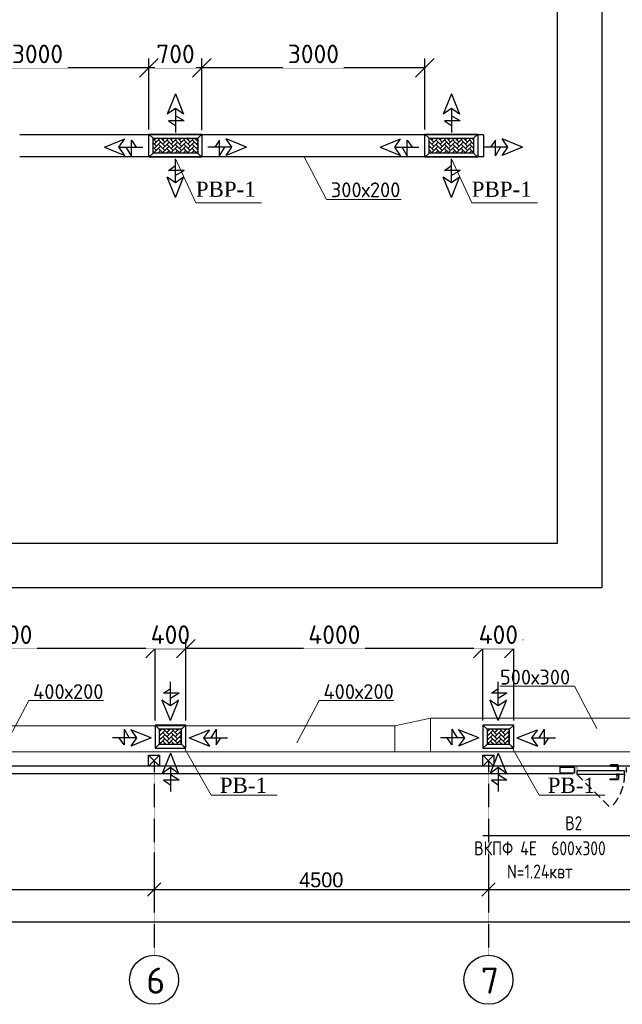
# Model space of a CAD drawing. Extents: x 4114239 to 5838486, y 780458 to 1383318.
# Tile 201 of 231: x 4554106 to 4562215, y 1274115 to 1287365. Entities that reach past the tile are written whole.
import ezdxf
from ezdxf import colors
from ezdxf.entities.mleader import LeaderData, LeaderLine
from ezdxf.math import Vec2, Vec3

# ---------------------------------------------------------------- set-up
doc = ezdxf.new("R2010")
doc.units = 0
doc.header["$MEASUREMENT"] = 0
doc.linetypes.add('Beruniy Xref$0$DASHED', pattern=[19.05, 12.7, -6.35])
doc.linetypes.add('DASHED', pattern=[0.75, 0.5, -0.25])
for name, color, linetype, lineweight in [('-N1-B1-', 5, 'Continuous', 50), ('.', 7, 'Continuous', 15), ('_0', 7, 'Continuous', 15)]:
    doc.layers.add(name, color=color, linetype=linetype, lineweight=lineweight)
doc.layers.add('PDF_Text', color=7, linetype='Continuous', true_color=0x002eb8)
doc.styles.add('ISO Proportional', font='isocpeur.ttf')
doc.styles.add('ISOCPEUR_1.00', font='isocpeui.ttf')
doc.styles.add('PDF ISOCPEUR', font='isocpeur.ttf')
doc.styles.add('Text style', font='isocpeur.ttf', dxfattribs={"height": 250})
doc.styles.add('ГОСТ 2.304', font='txt')
doc.dimstyles.new('Dim Style', dxfattribs={"dimtxt": 250, "dimasz": 250, "dimexe": 125, "dimexo": 62.5, "dimgap": 62.5, "dimtad": 1, "dimdec": 0, "dimtxsty": 'Text style', "dimblk": 'OBLIQUE', "dimcen": 250, "dimclrd": 256, "dimclre": 256, "dimclrt": 256, "dimadec": 0, "dimazin": 0, "dimtfac": 1, "dimtdec": 0, "dimtmove": 0, "dimatfit": 3, "dimldrblk": 'OBLIQUE', "dimfxl": 1, "dimlwd": -1, "dimlwe": -1, "dimarcsym": 0})
doc.dimstyles.new('ISO-25$0', dxfattribs={"dimtxt": 200, "dimasz": 180, "dimexe": 200, "dimexo": 300, "dimgap": 30, "dimtad": 1, "dimdec": 0, "dimdsep": 46, "dimtxsty": 'Standard', "dimblk": 'OBLIQUE', "dimcen": 2, "dimdle": 150, "dimclrd": 256, "dimclre": 256, "dimclrt": 256, "dimadec": 0, "dimazin": 0, "dimtfac": 1, "dimtdec": 0, "dimtmove": 1, "dimatfit": 3, "dimldrblk": 'OBLIQUE', "dimfxl": 500, "dimfxlon": 1, "dimarcsym": 0})

# ---------------------------------------------------------------- blocks, each defined once
blk = doc.blocks.new('_None')
blk = doc.blocks.new('fffffffffffffffffffffffffffddddddddfz')
at = {"color": 0}
blk.add_lwpolyline([(3133299, 2648112), (3133449, 2648112), (3133449, 2647962), (3133299, 2647962)], close=True, dxfattribs=at)
for points in [[(3133449, 2648112), (3133299, 2647962)], [(3133449, 2647962), (3133299, 2648112)]]:
    blk.add_lwpolyline(points, dxfattribs=at)
blk = doc.blocks.new('_Oblique')
at = {"color": 0, "linetype": 'ByBlock', "lineweight": -2}
blk.add_line((-0.5, -0.5), (0.5, 0.5), dxfattribs=at)
blk = doc.blocks.new('*D2192')
at = {"color": 218, "lineweight": -2, "true_color": 0x4d004d, "transparency": 16777216}
for p, q in [((4551414, 1276130), (4551414, 1275458)), ((4555914, 1276158), (4555914, 1275458)), ((4551264, 1275658), (4556064, 1275658))]:
    blk.add_line(p, q, dxfattribs=at)
at = {"layer": 'Defpoints', "color": 0, "transparency": 16777216}
for p in [(4551414, 1276430), (4555914, 1276485), (4555914, 1275658)]:
    blk.add_point(p, dxfattribs=at)
at = {"color": 218, "lineweight": -2, "true_color": 0x4d004d, "transparency": 16777216, "xscale": 180, "yscale": 180, "zscale": 180, "rotation": 180}
blk.add_blockref('_Oblique', (4551414, 1275658), dxfattribs=at)
at = {"color": 218, "lineweight": -2, "true_color": 0x4d004d, "transparency": 16777216, "xscale": 180, "yscale": 180, "zscale": 180}
blk.add_blockref('_Oblique', (4555914, 1275658), dxfattribs=at)
at = {"color": 218, "true_color": 0x4d004d, "transparency": 16777216, "insert": (4553664, 1275788), "char_height": 200, "attachment_point": 5}
blk.add_mtext('4500', dxfattribs=at)
blk = doc.blocks.new('*D2193')
at = {"color": 218, "lineweight": -2, "true_color": 0x4d004d, "transparency": 16777216}
for p, q in [((4555914, 1276158), (4555914, 1275458)), ((4560414, 1276116), (4560414, 1275458)), ((4555764, 1275658), (4560564, 1275658))]:
    blk.add_line(p, q, dxfattribs=at)
at = {"layer": 'Defpoints', "color": 0, "transparency": 16777216}
for p in [(4555914, 1276485), (4560414, 1276416), (4560414, 1275658)]:
    blk.add_point(p, dxfattribs=at)
at = {"color": 218, "lineweight": -2, "true_color": 0x4d004d, "transparency": 16777216, "xscale": 180, "yscale": 180, "zscale": 180, "rotation": 180}
blk.add_blockref('_Oblique', (4555914, 1275658), dxfattribs=at)
at = {"color": 218, "lineweight": -2, "true_color": 0x4d004d, "transparency": 16777216, "xscale": 180, "yscale": 180, "zscale": 180}
blk.add_blockref('_Oblique', (4560414, 1275658), dxfattribs=at)
at = {"color": 218, "true_color": 0x4d004d, "transparency": 16777216, "insert": (4558164, 1275788), "char_height": 200, "attachment_point": 5}
blk.add_mtext('4500', dxfattribs=at)
blk = doc.blocks.new('*D2194')
at = {"color": 218, "lineweight": -2, "true_color": 0x4d004d, "transparency": 16777216}
for p, q in [((4560414, 1276116), (4560414, 1275458)), ((4564914, 1276061), (4564914, 1275458)), ((4560264, 1275658), (4565064, 1275658))]:
    blk.add_line(p, q, dxfattribs=at)
at = {"layer": 'Defpoints', "color": 0, "transparency": 16777216}
for p in [(4560414, 1276416), (4564914, 1276361), (4564914, 1275658)]:
    blk.add_point(p, dxfattribs=at)
at = {"color": 218, "lineweight": -2, "true_color": 0x4d004d, "transparency": 16777216, "xscale": 180, "yscale": 180, "zscale": 180, "rotation": 180}
blk.add_blockref('_Oblique', (4560414, 1275658), dxfattribs=at)
at = {"color": 218, "lineweight": -2, "true_color": 0x4d004d, "transparency": 16777216, "xscale": 180, "yscale": 180, "zscale": 180}
blk.add_blockref('_Oblique', (4564914, 1275658), dxfattribs=at)
at = {"color": 218, "true_color": 0x4d004d, "transparency": 16777216, "insert": (4562664, 1275788), "char_height": 200, "attachment_point": 5}
blk.add_mtext('4500', dxfattribs=at)
blk = doc.blocks.new('*D2150')
at = {"color": 218, "lineweight": -2, "true_color": 0x4d004d, "transparency": 16777216}
for p, q in [((4569564, 1275220), (4533264, 1275220)), ((4533414, 1275220), (4533414, 1275020)), ((4569414, 1275220), (4569414, 1275020))]:
    blk.add_line(p, q, dxfattribs=at)
at = {"layer": 'Defpoints', "color": 0, "transparency": 16777216}
for p in [(4533414, 1275458), (4569414, 1275458), (4533414, 1275220)]:
    blk.add_point(p, dxfattribs=at)
at = {"color": 218, "lineweight": -2, "true_color": 0x4d004d, "transparency": 16777216, "xscale": 180, "yscale": 180, "zscale": 180, "rotation": 180}
blk.add_blockref('_Oblique', (4533414, 1275220), dxfattribs=at)
at = {"color": 218, "lineweight": -2, "true_color": 0x4d004d, "transparency": 16777216, "xscale": 180, "yscale": 180, "zscale": 180}
blk.add_blockref('_Oblique', (4569414, 1275220), dxfattribs=at)
at = {"color": 218, "true_color": 0x4d004d, "transparency": 16777216, "insert": (4551414, 1275350), "char_height": 200, "attachment_point": 5}
blk.add_mtext('36000', dxfattribs=at)
blk = doc.blocks.new('*U1885')
at = {"color": 0, "linetype": 'Beruniy Xref$0$DASHED'}
blk.add_line((100.5, 22.5), (152.1, 74.1), dxfattribs=at)
at = {"color": 0}
for p, q in [((163, 31.3), (152.5, 31.3)), ((97, 20), (97, 12)), ((152.5, 29.3), (162, 29.3)), ((161.5, 22.5), (161.5, 23.5)), ((161.5, 23.5), (165.5, 23.5)), ((165.5, 22.5), (161.5, 22.5)), ((161.5, 17), (161.5, 16)), ((161.5, 16), (165.5, 16)), ((162, 23.6), (162, 23.5)), ((162, 15.9), (162, 16)), ((162.5, 28.8), (162.5, 24.1)), ((164.5, 24.1), (162.5, 24.1)), ((162.5, 10.7), (162.5, 15.4)), ((164.5, 15.4), (162.5, 15.4)), ((164.5, 24.1), (164.5, 29.8)), ((164.5, 15.4), (164.5, 9.7)), ((165, 23.5), (165, 23.6)), ((165, 16), (165, 15.9)), ((165.5, 23.5), (165.5, 22.5)), ((165.5, 16), (165.5, 17)), ((177, 20), (177, 12)), ((152.5, 10.2), (162, 10.2)), ((163, 8.2), (152.5, 8.2))]:
    blk.add_line(p, q, dxfattribs=at)
at = {"color": 0, "const_width": 0.2}
for points in [[(94.5, 20), (94.5, 22.5), (99.5, 22.5), (99.5, 16), (101.5, 16), (101.5, 11.5)], [(179.5, 20), (179.5, 22.5), (174.5, 22.5), (174.5, 16), (172.5, 16), (172.5, 11.5)], [(100.5, 15), (100.5, 9.5), (94.5, 9.5), (94.5, 12)], [(173.5, 15), (173.5, 9.5), (179.5, 9.5), (179.5, 12)]]:
    blk.add_lwpolyline(points, dxfattribs=at)
at = {"color": 0}
blk.add_lwpolyline([(100.5, 17), (100.5, 22.5), (173.5, 22.5), (173.5, 17), (100.5, 17)], dxfattribs=at)
at = {"color": 0, "linetype": 'Beruniy Xref$0$DASHED'}
blk.add_arc((100.5, 22.5), 73, 0, 45, dxfattribs=at)
at = {"color": 0}
for centre, radius, start, end in [((152.5, 30.3), 1, 90, 270), ((163, 29.8), 1.5, 0, 90), ((162, 28.8), 0.5, 0, 90), ((162.5, 23.6), 0.5, 90, 180), ((162.5, 15.9), 0.5, 180, 270), ((164.5, 23.6), 0.5, 0, 90), ((164.5, 15.9), 0.5, 270, 0), ((152.5, 9.2), 1, 90, 270), ((162, 10.7), 0.5, 270, 0), ((163, 9.7), 1.5, 270, 0)]:
    blk.add_arc(centre, radius, start, end, dxfattribs=at)
blk = doc.blocks.new('пра')
at = {"color": 3, "lineweight": 30, "ltscale": 100}
for p, q in [((2783410, 628824), (2783684, 628934)), ((2783684, 628934), (2783606, 628824)), ((2783774, 628941), (2783704, 628824)), ((2783774, 628941), (2783774, 628731)), ((2783410, 628824), (2783684, 628714)), ((2783606, 628824), (2783929, 628824)), ((2783606, 628824), (2783684, 628714)), ((2783774, 628731), (2783838, 628824))]:
    blk.add_line(p, q, dxfattribs=at)
blk = doc.blocks.new('КААҚВ')
at = {"layer": '.', "true_color": 0x2776bb}
h = blk.add_hatch(dxfattribs=at)
h.set_pattern_fill('AR-HBONE', color=152, scale=10)
h.paths.add_polyline_path([(4758336, 1222587), (4758336, 1222387), (4758936, 1222387), (4758936, 1222587)])
at = {"color": 5}
for p, q in [((4758336, 1222587), (4758280, 1222643)), ((4758936, 1222587), (4758993, 1222643)), ((4758336, 1222387), (4758280, 1222330)), ((4758936, 1222387), (4758993, 1222330))]:
    blk.add_line(p, q, dxfattribs=at)
blk.add_lwpolyline([(4758280, 1222643), (4758993, 1222643), (4758993, 1222330), (4758280, 1222330)], close=True, dxfattribs=at)
blk.add_lwpolyline([(4758336, 1222587), (4758936, 1222587), (4758936, 1222387), (4758336, 1222387), (4758336, 1222587)], dxfattribs=at)
blk = doc.blocks.new('ЕНРЕН')
at = {"color": 6, "lineweight": 30, "ltscale": 100}
for p, q in [((4733785, 1229099), (4734059, 1229209)), ((4733785, 1229099), (4734059, 1228989)), ((4733981, 1229099), (4734059, 1229209)), ((4733981, 1229099), (4734304, 1229099)), ((4734059, 1228989), (4733981, 1229099)), ((4734149, 1228982), (4734079, 1229099)), ((4734149, 1228982), (4734149, 1229191)), ((4734149, 1229191), (4734213, 1229099))]:
    blk.add_line(p, q, dxfattribs=at)
blk = doc.blocks.new('НОРГООРГ')
at = {"color": 6, "lineweight": 30, "ltscale": 100}
for p, q in [((4733374, 1228862), (4733264, 1228588)), ((4733374, 1228862), (4733484, 1228588)), ((4733374, 1228666), (4733264, 1228588)), ((4733374, 1228666), (4733374, 1228343)), ((4733484, 1228588), (4733374, 1228666)), ((4733491, 1228498), (4733374, 1228568)), ((4733491, 1228498), (4733281, 1228498)), ((4733281, 1228498), (4733374, 1228433))]:
    blk.add_line(p, q, dxfattribs=at)
blk = doc.blocks.new('нргоопрол')
at = {"layer": '.', "true_color": 0xa953a0}
h = blk.add_hatch(dxfattribs=at)
h.set_pattern_fill('AR-HBONE', color=215, scale=10)
h.paths.add_polyline_path([(4733375, 1229182), (4733075, 1229182), (4733075, 1228982), (4733375, 1228982)])
at = {"color": 1}
for p, q in [((4733075, 1229182), (4733018, 1229238)), ((4733375, 1229182), (4733431, 1229238)), ((4733075, 1228982), (4733018, 1228925)), ((4733375, 1228982), (4733431, 1228925))]:
    blk.add_line(p, q, dxfattribs=at)
blk.add_lwpolyline([(4733018, 1229238), (4733431, 1229238), (4733431, 1228925), (4733018, 1228925)], close=True, dxfattribs=at)
blk.add_lwpolyline([(4733075, 1229182), (4733375, 1229182), (4733375, 1228982), (4733075, 1228982), (4733075, 1229182)], dxfattribs=at)
blk = doc.blocks.new('*D2170')
at = {"transparency": 16777216}
for p, q in [((4551928, 1277935), (4551928, 1279026)), ((4555927, 1277935), (4555927, 1279026)), ((4555927, 1278901), (4551928, 1278901))]:
    blk.add_line(p, q, dxfattribs=at)
at = {"layer": 'Defpoints', "color": 0, "transparency": 16777216}
for p in [(4551928, 1278901), (4551928, 1277873), (4555927, 1277873)]:
    blk.add_point(p, dxfattribs=at)
at = {"transparency": 16777216, "xscale": 250, "yscale": 250, "zscale": 250, "rotation": 180}
blk.add_blockref('_Oblique', (4551928, 1278901), dxfattribs=at)
at = {"transparency": 16777216, "xscale": 250, "yscale": 250, "zscale": 250}
blk.add_blockref('_Oblique', (4555927, 1278901), dxfattribs=at)
at = {"transparency": 16777216, "insert": (4553927, 1279089), "char_height": 250, "attachment_point": 5, "style": 'Text style', "bg_fill": 3, "box_fill_scale": 1.25, "bg_fill_color": 256, "bg_fill_true_color": 13158600, "bg_fill_transparency": 0}
blk.add_mtext('4000', dxfattribs=at)
blk = doc.blocks.new('*D2171')
at = {"transparency": 16777216}
for p, q in [((4555927, 1277935), (4555927, 1279026)), ((4556341, 1277935), (4556341, 1279026)), ((4555927, 1278901), (4556341, 1278901))]:
    blk.add_line(p, q, dxfattribs=at)
at = {"layer": 'Defpoints', "color": 0, "transparency": 16777216}
for p in [(4556341, 1278901), (4555927, 1277873), (4556341, 1277873)]:
    blk.add_point(p, dxfattribs=at)
at = {"transparency": 16777216, "xscale": 250, "yscale": 250, "zscale": 250, "rotation": 180}
blk.add_blockref('_Oblique', (4555927, 1278901), dxfattribs=at)
at = {"transparency": 16777216, "xscale": 250, "yscale": 250, "zscale": 250}
blk.add_blockref('_Oblique', (4556341, 1278901), dxfattribs=at)
at = {"transparency": 16777216, "insert": (4556134, 1279089), "char_height": 250, "attachment_point": 5, "style": 'Text style', "bg_fill": 3, "box_fill_scale": 1.25, "bg_fill_color": 256, "bg_fill_true_color": 13158600, "bg_fill_transparency": 0}
blk.add_mtext('400', dxfattribs=at)
blk = doc.blocks.new('*D2172')
at = {"transparency": 16777216}
for p, q in [((4556341, 1277935), (4556341, 1279026)), ((4560340, 1277935), (4560340, 1279026)), ((4560340, 1278901), (4556341, 1278901))]:
    blk.add_line(p, q, dxfattribs=at)
at = {"layer": 'Defpoints', "color": 0, "transparency": 16777216}
for p in [(4556341, 1278901), (4556341, 1277873), (4560340, 1277873)]:
    blk.add_point(p, dxfattribs=at)
at = {"transparency": 16777216, "xscale": 250, "yscale": 250, "zscale": 250, "rotation": 180}
blk.add_blockref('_Oblique', (4556341, 1278901), dxfattribs=at)
at = {"transparency": 16777216, "xscale": 250, "yscale": 250, "zscale": 250}
blk.add_blockref('_Oblique', (4560340, 1278901), dxfattribs=at)
at = {"transparency": 16777216, "insert": (4558340, 1279089), "char_height": 250, "attachment_point": 5, "style": 'Text style', "bg_fill": 3, "box_fill_scale": 1.25, "bg_fill_color": 256, "bg_fill_true_color": 13158600, "bg_fill_transparency": 0}
blk.add_mtext('4000', dxfattribs=at)
blk = doc.blocks.new('*D2173')
at = {"transparency": 16777216}
for p, q in [((4560340, 1277935), (4560340, 1279026)), ((4560754, 1277935), (4560754, 1279026)), ((4560340, 1278901), (4560754, 1278901))]:
    blk.add_line(p, q, dxfattribs=at)
at = {"layer": 'Defpoints', "color": 0, "transparency": 16777216}
for p in [(4560754, 1278901), (4560340, 1277873), (4560754, 1277873)]:
    blk.add_point(p, dxfattribs=at)
at = {"transparency": 16777216, "xscale": 250, "yscale": 250, "zscale": 250, "rotation": 180}
blk.add_blockref('_Oblique', (4560340, 1278901), dxfattribs=at)
at = {"transparency": 16777216, "xscale": 250, "yscale": 250, "zscale": 250}
blk.add_blockref('_Oblique', (4560754, 1278901), dxfattribs=at)
at = {"transparency": 16777216, "insert": (4560547, 1279089), "char_height": 250, "attachment_point": 5, "style": 'Text style', "bg_fill": 3, "box_fill_scale": 1.25, "bg_fill_color": 256, "bg_fill_true_color": 13158600, "bg_fill_transparency": 0}
blk.add_mtext('400', dxfattribs=at)
blk = doc.blocks.new('*D2174')
at = {"transparency": 16777216}
for p, q in [((4556558, 1285880), (4556558, 1286842)), ((4559558, 1285889), (4559558, 1286842)), ((4559558, 1286717), (4556558, 1286717))]:
    blk.add_line(p, q, dxfattribs=at)
at = {"layer": 'Defpoints', "color": 0, "transparency": 16777216}
for p in [(4556558, 1286717), (4556558, 1285817), (4559558, 1285826)]:
    blk.add_point(p, dxfattribs=at)
at = {"transparency": 16777216, "xscale": 250, "yscale": 250, "zscale": 250, "rotation": 180}
blk.add_blockref('_Oblique', (4556558, 1286717), dxfattribs=at)
at = {"transparency": 16777216, "xscale": 250, "yscale": 250, "zscale": 250}
blk.add_blockref('_Oblique', (4559558, 1286717), dxfattribs=at)
at = {"transparency": 16777216, "insert": (4558058, 1286904), "char_height": 250, "attachment_point": 5, "style": 'Text style', "bg_fill": 3, "box_fill_scale": 1.25, "bg_fill_color": 256, "bg_fill_true_color": 13158600, "bg_fill_transparency": 0}
blk.add_mtext('3000', dxfattribs=at)
blk = doc.blocks.new('*D2175')
at = {"transparency": 16777216}
for p, q in [((4555845, 1285889), (4555845, 1286842)), ((4556558, 1285889), (4556558, 1286842)), ((4556558, 1286717), (4555845, 1286717))]:
    blk.add_line(p, q, dxfattribs=at)
at = {"layer": 'Defpoints', "color": 0, "transparency": 16777216}
for p in [(4555845, 1286717), (4555845, 1285826), (4556558, 1285826)]:
    blk.add_point(p, dxfattribs=at)
at = {"transparency": 16777216, "xscale": 250, "yscale": 250, "zscale": 250, "rotation": 180}
blk.add_blockref('_Oblique', (4555845, 1286717), dxfattribs=at)
at = {"transparency": 16777216, "xscale": 250, "yscale": 250, "zscale": 250}
blk.add_blockref('_Oblique', (4556558, 1286717), dxfattribs=at)
at = {"transparency": 16777216, "insert": (4556202, 1286904), "char_height": 250, "width": 425, "attachment_point": 5, "style": 'Text style', "bg_fill": 3, "box_fill_scale": 1.25, "bg_fill_color": 256, "bg_fill_true_color": 13158600, "bg_fill_transparency": 0}
blk.add_mtext('700', dxfattribs=at)
blk = doc.blocks.new('*D2176')
at = {"transparency": 16777216}
for p, q in [((4552845, 1285880), (4552845, 1286842)), ((4555845, 1285889), (4555845, 1286842)), ((4555845, 1286717), (4552845, 1286717))]:
    blk.add_line(p, q, dxfattribs=at)
at = {"layer": 'Defpoints', "color": 0, "transparency": 16777216}
for p in [(4552845, 1286717), (4552845, 1285817), (4555845, 1285826)]:
    blk.add_point(p, dxfattribs=at)
at = {"transparency": 16777216, "xscale": 250, "yscale": 250, "zscale": 250, "rotation": 180}
blk.add_blockref('_Oblique', (4552845, 1286717), dxfattribs=at)
at = {"transparency": 16777216, "xscale": 250, "yscale": 250, "zscale": 250}
blk.add_blockref('_Oblique', (4555845, 1286717), dxfattribs=at)
at = {"transparency": 16777216, "insert": (4554345, 1286904), "char_height": 250, "attachment_point": 5, "style": 'Text style', "bg_fill": 3, "box_fill_scale": 1.25, "bg_fill_color": 256, "bg_fill_true_color": 13158600, "bg_fill_transparency": 0}
blk.add_mtext('3000', dxfattribs=at)

msp = doc.modelspace()

# ---------------------------------------------------------------- linework, layer by layer
at = {"color": 4}
for p, q in [((4560348.3424, 1285817.3387), (4554105.7043, 1285817.3387)), ((4560348.3424, 1285817.3387), (4560348.3424, 1285517.3387)), ((4560348.3424, 1285517.3387), (4554105.7043, 1285517.3387))]:
    msp.add_line(p, q, dxfattribs=at)
at = {"color": 1, "linetype": 'DASHED', "ltscale": 2}
for p, q in [((4555914.0583, 1277392.3387), (4555914.0583, 1274774.6098)), ((4560414.0583, 1277392.3387), (4560414.0583, 1274774.6098))]:
    msp.add_line(p, q, dxfattribs=at)
at = {"color": 152, "true_color": 0x2776bb}
msp.add_lwpolyline([(4535539.0583, 1291917.3387), (4561939.0583, 1291917.3387), (4561939.0583, 1279717.3387), (4535539.0583, 1279717.3387)], close=True, dxfattribs=at)
msp.add_lwpolyline([(4536139.0583, 1291317.3387), (4561339.0583, 1291317.3387), (4561339.0583, 1280317.3387), (4536139.0583, 1280317.3387), (4536139.0583, 1291317.3387)], dxfattribs=at)
at = {"color": 7, "lineweight": 15, "ltscale": 100}
for points in [[(4557361.6853, 1284901.3451), (4556476.4476, 1284901.3451), (4556201.8306, 1285491.66)], [(4561074.6853, 1284901.3451), (4560189.4476, 1284901.3451), (4559914.8306, 1285491.66)]]:
    msp.add_lwpolyline(points, dxfattribs=at)
at = {"color": 0}
for points in [[(4561373.6054, 1277307.17), (4561573.6054, 1277307.2075), (4561573.6204, 1277227.2075), (4561373.6204, 1277227.17)], [(4561373.6179, 1277318.1557), (4561373.6179, 1277217.3387)], [(4561551.7386, 1277307.3387), (4561573.6179, 1277307.3387), (4561573.6179, 1277227.3387), (4561551.7461, 1277227.3387)]]:
    msp.add_lwpolyline(points, dxfattribs=at)
at = {"lineweight": 25, "ltscale": 75}
msp.add_lwpolyline([(4562786.2534, 1276382.7582), (4560339.3784, 1276382.7582)], dxfattribs=at)
for centre in [(4555914.0583, 1274444.6098), (4560414.0583, 1274444.6098)]:
    msp.add_circle(centre, 330)
at = {"layer": '_0', "color": 5, "ltscale": 75}
msp.add_lwpolyline([(4559240.7432, 1284946.331), (4558236.2324, 1284946.331), (4557935.0272, 1285517.3387)], dxfattribs=at)

# ---------------------------------------------------------------- block references
at = {"color": 7, "lineweight": 15}
for p, rotation in [((3927378.191, 4069776.7151), 270.000000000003), ((3931091.191, 4069776.7151), 270.000000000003), ((7340568.7473, 1914473.3705), 180.0000000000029), ((7344281.7473, 1914473.3705), 180.0000000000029)]:
    msp.add_blockref('пра', p, dxfattribs=dict(at, rotation=rotation))
for p in [(-202434.313, 63182.9931), (-198721.313, 63182.9931)]:
    msp.add_blockref('КААҚВ', p)
at = {"color": 7, "lineweight": 15, "xscale": -1}
for p, rotation in [((1771835.0098, 1914473.3705), 180), ((1775548.0098, 1914473.3705), 180), ((3927378.191, -1498436.9803), 269.999999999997), ((3931091.191, -1498436.9803), 269.999999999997)]:
    msp.add_blockref('пра', p, dxfattribs=dict(at, rotation=rotation))
at = {"color": 216, "lineweight": 30, "xscale": -8.749976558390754, "yscale": 8.749976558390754, "zscale": 8.749976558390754, "rotation": 180.0053714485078}
msp.add_blockref('*U1885', (4560724.8565, 1277407.1275), dxfattribs=at)

# ---------------------------------------------------------------- texts
at = {"char_height": 204.445312, "width": 1428.045979}
for s, insert, attachment_point in [('{\\fTimes New Roman|b0|i0|c204|p18;    РВР-1}', (4556166.8545, 1284980.3705), 7), ('{\\fTimes New Roman|b0|i0|c204|p18;    РВР-1}', (4559879.8545, 1284980.3705), 7), ('{\\fTimes New Roman|b0|i0|c204|p18;    РВ-1}', (4556489.6856, 1277164.6786), 1), ('{\\fTimes New Roman|b0|i0|c204|p18;    РВ-1}', (4560902.6856, 1277164.6786), 1)]:
    msp.add_mtext(s, dxfattribs=dict(at, insert=insert, attachment_point=attachment_point))
at = {"insert": (4558292.2734, 1284975.5522), "char_height": 200, "width": 1369.986837, "attachment_point": 7, "style": 'ISO Proportional'}
msp.add_mtext('{\\C5;300х200}', dxfattribs=at)
at = {"color": 1, "insert": (4561514.1625, 1278617.6188), "char_height": 200, "width": 1369.986837, "attachment_point": 3, "style": 'ISO Proportional'}
msp.add_mtext('{\\C5;500х300}', dxfattribs=at)
at = {"lineweight": 25, "ltscale": 75, "char_height": 187.5, "attachment_point": 3, "style": 'ГОСТ 2.304'}
for s, insert, width in [('В2', (4561677.1016, 1276645.2582), 508.928571), ('\\pxqc;ВКПФ 4Е  600x300\\P{\\C1;N=1.24квт}', (4562638.0391, 1276307.7582), 3062.5)]:
    msp.add_mtext(s, dxfattribs=dict(at, insert=insert, width=width))
at = {"layer": 'PDF_Text', "color": 0, "style": 'PDF ISOCPEUR'}
for s, p in [('6', (4555810.1377, 1274257.4301)), ('7', (4560310.1377, 1274257.4301))]:
    msp.add_text(s, height=351.7196, dxfattribs=at).set_placement(p)

# ---------------------------------------------------------------- dimensions: what is measured, and where the dimension line sits
at = {"color": 0}
for base, p1, p2, picture, middle in [((4555914.0583, 1275658.1943), (4551414.0583, 1276430.1487), (4555914.0583, 1276484.7395), '*D2192', (4553664.0583, 1275788.1943)), ((4560414.0583, 1275658.1943), (4555914.0583, 1276484.7395), (4560414.0583, 1276415.7308), '*D2193', (4558164.0583, 1275788.1943)), ((4564914.0583, 1275658.1943), (4560414.0583, 1276415.7308), (4564914.0583, 1276360.519), '*D2194', (4562664.0583, 1275788.1943)), ((4533414.0434, 1275219.6782), (4569414.0583, 1275458.1943), (4533414.0434, 1275458.1943), '*D2150', (4551414.0509, 1275349.6782))]:
    dim = msp.add_linear_dim(base=base, p1=p1, p2=p2, dimstyle='ISO-25$0', dxfattribs=at)
    dim.commit()
    dim.dimension.update_dxf_attribs({"geometry": picture, "text_midpoint": middle})

# ---------------------------------------------------------------- leaders
at = {"layer": '-N1-B1-', "color": 18, "true_color": 0x000000}
ml = msp.add_multileader_mtext('Standard', dxfattribs=at)
ml.set_content('Выпуск К1-1 \\P∅110 L=7500', color=(0, 0, 0), style='ISOCPEUR_1.00')
ml.set_leader_properties(color=256, linetype='ByLayer', lineweight=15)
ml.set_arrow_properties(name='NONE')
ml.build(insert=Vec2(0, 0))
ml.multileader.update_dxf_attribs({"text_left_attachment_type": 6, "text_right_attachment_type": 6, "dogleg_length": 0.1251, "arrow_head_size": 160000, "scale": 200})
ctx = ml.context
ctx.base_point, ctx.scale, ctx.char_height, ctx.arrow_head_size, ctx.landing_gap_size, ctx.plane_origin = Vec3(4486020.0947, 1277904.6785), 200, 250, 160000, 0, Vec3(4495883.8858, 1285306.7491)
ctx.left_attachment, ctx.right_attachment, ctx.text_align_type = 6, 6, 1
notes = []
notes.append((ctx, [(1, (1, 1, 0), (4485995.069, 1277904.6785), (1, 0), 25.0257, [(2, [(4485638.6414, 1277465.7645)], 0, [])])]))
ctx.mtext.insert, ctx.mtext.rotation, ctx.mtext.width, ctx.mtext.alignment, ctx.mtext.flow_direction = Vec3(4487000.6818, 1278204.6785), 6.2831853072, 3727.61398, 2, 5
ctx.mtext.has_bg_fill, ctx.mtext.bg_color, ctx.mtext.bg_scale_factor, ctx.mtext.bg_transparency, ctx.mtext.use_window_bg_color = 1, -1073741824, 1, 0, 1
for ctx, leaders in notes:
    for number, flags, end, landing, length, lines in leaders:
        leader = LeaderData()
        leader.index, (leader.has_last_leader_line, leader.has_dogleg_vector, leader.attachment_direction) = number, flags
        leader.last_leader_point, leader.dogleg_vector, leader.dogleg_length = Vec3(end), Vec3(landing), length
        for number, points, colour, breaks in lines:
            line = LeaderLine()
            line.index, line.vertices, line.color, line.breaks = number, Vec3.list(points), colors.encode_raw_color(colour), breaks
            leader.lines.append(line)
        ctx.leaders.append(leader)

# ---------------------------------------------------------------- next in the draw order: linework, layer by layer
at = {"color": 0}
for points in [[(4561551.747, 1277217.3387), (4533239.0583, 1277217.3387), (4533239.0583, 1293417.3387), (4569589.287, 1293417.3387), (4569588.118, 1285117.3362)], [(4561551.7377, 1277317.3387), (4533339.0583, 1277317.3387), (4533339.0583, 1293317.3387), (4569489.2729, 1293317.3387), (4569488.2745, 1285117.3362)]]:
    msp.add_lwpolyline(points, dxfattribs=at)
msp.add_lwpolyline([(4533339.0583, 1293317.3387), (4564158.1726, 1293317.3387), (4564158.1726, 1277317.3387), (4533339.0583, 1277317.3387)], close=True, dxfattribs=at)
at = {"color": 7, "lineweight": 15, "ltscale": 100}
for points in [[(4557568.5677, 1276929.9175), (4556683.33, 1276929.9175), (4556312.2262, 1277584.8778)], [(4561981.5677, 1276929.9175), (4561096.33, 1276929.9175), (4560725.2262, 1277584.8778)]]:
    msp.add_lwpolyline(points, dxfattribs=at)
at = {"layer": '_0', "color": 219, "ltscale": 75, "true_color": 0x642165}
for p, q in [((4550807.3343, 1277863.3317), (4559153.0565, 1277863.3317)), ((4559153.0565, 1277863.3317), (4559633.3343, 1277963.3317)), ((4559153.0565, 1277863.3317), (4559153.0565, 1277513.3317)), ((4559633.3343, 1277963.3317), (4563919.9656, 1277963.3317)), ((4559633.3343, 1277963.3317), (4559633.3343, 1277513.3317)), ((4533814.7802, 1277513.3317), (4563919.9656, 1277513.3317))]:
    msp.add_line(p, q, dxfattribs=at)
at = {"layer": '_0', "color": 1, "ltscale": 75}
for points in [[(4560565.6928, 1278397.9215), (4561570.2035, 1278397.9215), (4561871.4088, 1277826.9138)], [(4555234.9069, 1278203.2192), (4554230.3962, 1278203.2192), (4553929.1909, 1277632.2115)], [(4559142.3458, 1278203.2192), (4558137.8351, 1278203.2192), (4557836.6298, 1277632.2115)]]:
    msp.add_lwpolyline(points, dxfattribs=at)

# ---------------------------------------------------------------- next in the draw order: block references
at = {"xscale": -1, "rotation": 180}
for name, p in [('НОРГООРГ', (-177240.5503, 2506797.6053)), ('НОРГООРГ', (-172827.5503, 2506797.6053)), ('нргоопрол', (-177090.5788, 2506797.6053)), ('нргоопрол', (-172677.5788, 2506797.6053)), ('ЕНРЕН', (-177400.0915, 2506797.6053)), ('ЕНРЕН', (-172987.0915, 2506797.6053))]:
    msp.add_blockref(name, p, dxfattribs=at)
at = {"rotation": 180}
for p in [(9289658.4627, 2506797.6053), (9294071.4627, 2506797.6053)]:
    msp.add_blockref('ЕНРЕН', p, dxfattribs=at)
at = {"color": 0}
for p in [(1422539.6444, -1370644.5189), (1427039.6444, -1370644.5189)]:
    msp.add_blockref('fffffffffffffffffffffffffffddddddddfz', p, dxfattribs=at)
for p in [(-177240.5503, 48634.5091), (-172827.5503, 48634.5091)]:
    msp.add_blockref('НОРГООРГ', p)

# ---------------------------------------------------------------- next in the draw order: texts
at = {"insert": (4554286.4371, 1278422.9165), "char_height": 200, "width": 1369.986837, "attachment_point": 1, "style": 'ISO Proportional'}
msp.add_mtext('{\\C5;400х200}', dxfattribs=at)
at = {"color": 1, "insert": (4558193.8761, 1278422.9165), "char_height": 200, "width": 1369.986837, "attachment_point": 1, "style": 'ISO Proportional'}
msp.add_mtext('{\\C5;400х200}', dxfattribs=at)

# ---------------------------------------------------------------- next in the draw order: dimensions: what is measured, and where the dimension line sits
for base, p1, p2, picture, middle in [((4556558.4471, 1286716.7259), (4559558.31, 1285826.4359), (4556558.4471, 1285817.3387), '*D2174', (4558058.3785, 1286904.2259)), ((4551927.5105, 1278901.3862), (4555927.3734, 1277872.6257), (4551927.5105, 1277872.6257), '*D2170', (4553927.4419, 1279088.8862))]:
    dim = msp.add_linear_dim(base=base, p1=p1, p2=p2, dimstyle='Dim Style', override={"dimtfill": 1, "dimarcsym": 1})
    dim.commit()
    dim.dimension.update_dxf_attribs({"geometry": picture, "text_midpoint": middle})

# ---------------------------------------------------------------- next in the draw order: dimensions: what is measured, and where the dimension line sits
dim = msp.add_linear_dim(base=(4555845.31, 1286716.7259), p1=(4556558.4471, 1285826.4359), p2=(4555845.31, 1285826.4359), text='700', dimstyle='Dim Style', override={"dimtfill": 1, "dimarcsym": 1})
dim.commit()
dim.dimension.update_dxf_attribs({"geometry": '*D2175', "text_midpoint": (4556201.8785, 1286904.2259)})
dim = msp.add_linear_dim(base=(4556340.5105, 1278901.3862), p1=(4555927.3734, 1277872.6257), p2=(4556340.5105, 1277872.6257), text='400', dimstyle='Dim Style', override={"dimtfill": 1, "dimarcsym": 1})
dim.commit()
dim.dimension.update_dxf_attribs({"geometry": '*D2171', "text_midpoint": (4556133.9419, 1278901.3862), "dimtype": 160})

# ---------------------------------------------------------------- next in the draw order: dimensions: what is measured, and where the dimension line sits
for base, p1, p2, picture, middle in [((4552845.4471, 1286716.7259), (4555845.31, 1285826.4359), (4552845.4471, 1285817.3387), '*D2176', (4554345.3785, 1286904.2259)), ((4556340.5105, 1278901.3862), (4560340.3734, 1277872.6257), (4556340.5105, 1277872.6257), '*D2172', (4558340.4419, 1279088.8862))]:
    dim = msp.add_linear_dim(base=base, p1=p1, p2=p2, dimstyle='Dim Style', override={"dimtfill": 1, "dimarcsym": 1})
    dim.commit()
    dim.dimension.update_dxf_attribs({"geometry": picture, "text_midpoint": middle})

# ---------------------------------------------------------------- next in the draw order: dimensions: what is measured, and where the dimension line sits
dim = msp.add_linear_dim(base=(4560753.5105, 1278901.3862), p1=(4560340.3734, 1277872.6257), p2=(4560753.5105, 1277872.6257), text='400', dimstyle='Dim Style', override={"dimtfill": 1, "dimarcsym": 1})
dim.commit()
dim.dimension.update_dxf_attribs({"geometry": '*D2173', "text_midpoint": (4560546.9419, 1278901.3862), "dimtype": 160})

doc.saveas('drawing.dxf')
